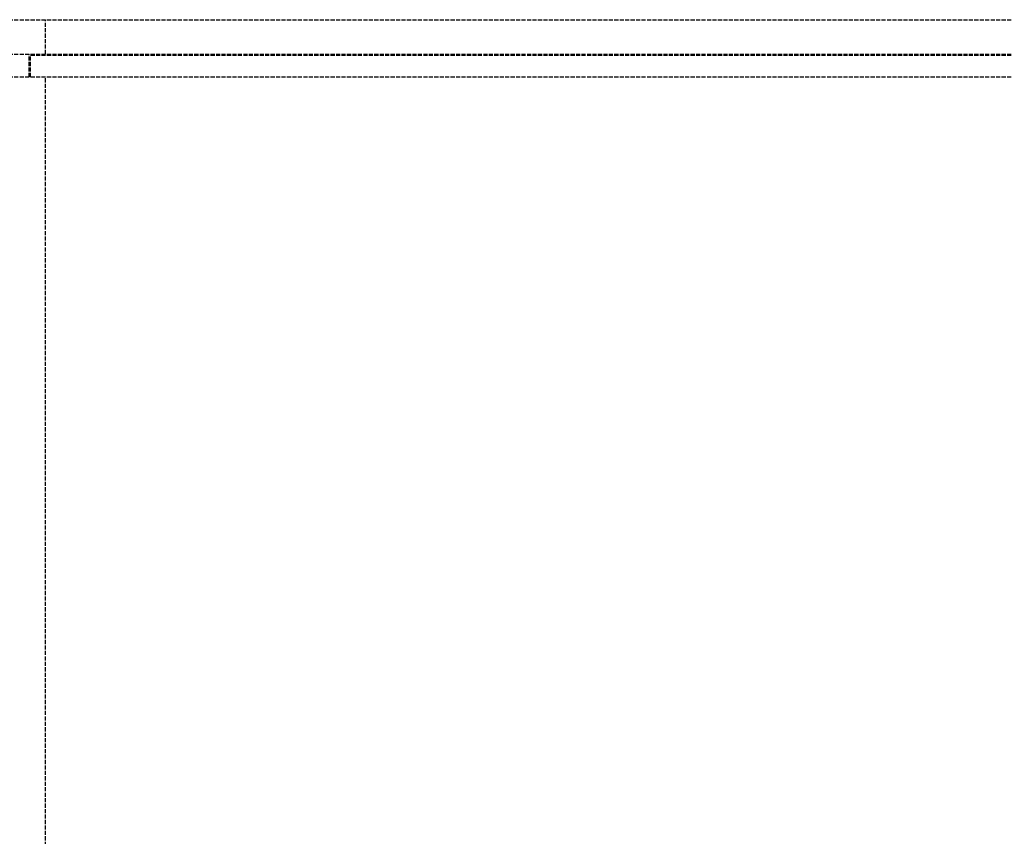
# Model space of a CAD drawing. Header units: millimetres. Extents: x 0 to 2538, y 0 to 599.
# Tile 12 of 18: x 1269 to 1630, y 300 to 599. Entities that reach past the tile are written whole.
import ezdxf

# ---------------------------------------------------------------- set-up
doc = ezdxf.new("R2010")
doc.units = ezdxf.units.MM
doc.header["$LTSCALE"] = 10
doc.linetypes.add('ALLCAD_Strich', pattern=[0.2, 0.15, -0.05])
doc.layers.add('BESCH_KONT_sich_schn_grun_2d', color=10, linetype='Continuous')

msp = doc.modelspace()

# ---------------------------------------------------------------- linework, layer by layer
at = {"layer": 'BESCH_KONT_sich_schn_grun_2d', "linetype": 'ALLCAD_Strich'}
for p, q in [((19, 599), (2519, 599)), ((1278.5, 586.4), (1278.5, 599)), ((19, 586.4), (2519, 586.4)), ((1272.5, 578), (1272.5, 586.4)), ((1273, 586), (2519, 586)), ((1273, 578), (1273, 586)), ((19, 578), (2519, 578)), ((1278.5, 94), (1278.5, 578))]:
    msp.add_line(p, q, dxfattribs=at)

doc.saveas('drawing.dxf')
